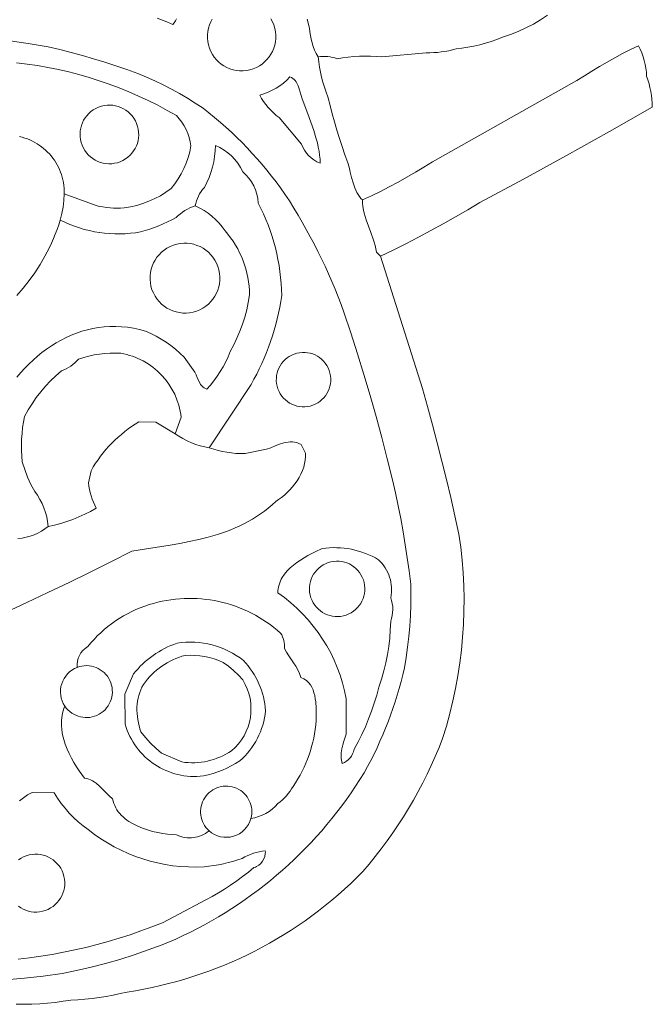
# Model space of a CAD drawing. Header units: inches. Extents: x 37.5 to 70.3, y 17.4 to 61.6.
# Tile 4 of 12: x 60.1 to 70.3, y 17.4 to 33.3. Entities that reach past the tile are written whole.
import ezdxf

# ---------------------------------------------------------------- set-up
doc = ezdxf.new("R2010")
doc.units = ezdxf.units.IN
doc.header["$MEASUREMENT"] = 0
doc.layers.add('10_CLOSED_AREAS', color=7, linetype='CONTINUOUS', lineweight=18)
doc.layers.add('20_EXACT_CIRCLES', color=7, linetype='CONTINUOUS', lineweight=18)

msp = doc.modelspace()

# ---------------------------------------------------------------- linework, layer by layer
at = {"layer": '10_CLOSED_AREAS'}
for points in [[(64.712, 33.301), (64.754, 33.16), (64.758, 33.099), (64.766, 33.038), (64.777, 32.978), (64.792, 32.919), (64.811, 32.861), (64.834, 32.805), (64.86, 32.75), (64.89, 32.696), (64.929, 32.7), (64.968, 32.702), (65.007, 32.701), (65.045, 32.699), (65.084, 32.694), (65.122, 32.687), (65.159, 32.678), (65.197, 32.666), (65.286, 32.68), (65.376, 32.691), (65.466, 32.699), (65.556, 32.704), (65.646, 32.707), (65.737, 32.706), (65.827, 32.703), (65.917, 32.696), (66.633, 32.76), (66.694, 32.76), (66.755, 32.763), (66.816, 32.768), (66.876, 32.775), (66.936, 32.784), (66.996, 32.795), (67.056, 32.809), (67.115, 32.824), (67.211, 32.835), (67.306, 32.85), (67.401, 32.868), (67.496, 32.89), (67.589, 32.915), (67.681, 32.944), (67.772, 32.977), (67.862, 33.012), (67.991, 33.055), (68.118, 33.105), (68.242, 33.161), (68.362, 33.224), (68.479, 33.293), (68.591, 33.368)], [(60.023, 17.421), (60.149, 17.42), (60.275, 17.423), (60.4, 17.429), (60.526, 17.438), (60.651, 17.451), (60.776, 17.468), (60.9, 17.488), (61.015, 17.494), (61.13, 17.503), (61.244, 17.515), (61.358, 17.53), (61.472, 17.548), (61.585, 17.568), (61.698, 17.592), (61.81, 17.618), (61.945, 17.639), (62.08, 17.664), (62.213, 17.691), (62.346, 17.721), (62.479, 17.753), (62.61, 17.788), (62.74, 17.826), (62.87, 17.866), (62.999, 17.909), (63.126, 17.954), (63.253, 18.002), (63.378, 18.053), (63.503, 18.106), (63.626, 18.161), (63.749, 18.219), (63.87, 18.279), (63.989, 18.342), (64.108, 18.407), (64.225, 18.475), (64.341, 18.545), (64.455, 18.617), (64.568, 18.692), (64.68, 18.768), (64.79, 18.848), (64.898, 18.929), (65.005, 19.013), (65.11, 19.099), (65.214, 19.187), (65.316, 19.277), (65.416, 19.37), (65.515, 19.465), (65.612, 19.561), (65.714, 19.681), (65.813, 19.804), (65.909, 19.928), (66.003, 20.054), (66.094, 20.182), (66.181, 20.312), (66.267, 20.444), (66.349, 20.577), (66.428, 20.713), (66.504, 20.85), (66.578, 20.989), (66.648, 21.129), (66.715, 21.271), (66.78, 21.415), (66.841, 21.559), (66.899, 21.706), (66.96, 21.906), (67.015, 22.107), (67.064, 22.31), (67.108, 22.513), (67.145, 22.718), (67.176, 22.923), (67.202, 23.13), (67.221, 23.337), (67.235, 23.544), (67.242, 23.752), (67.244, 23.96), (67.239, 24.168), (67.229, 24.375), (67.212, 24.583), (67.19, 24.791), (67.161, 24.998), (67.097, 25.294), (67.029, 25.589), (66.96, 25.883), (66.887, 26.178), (66.813, 26.471), (66.735, 26.764), (66.655, 27.056), (66.573, 27.347), (65.898, 29.48), (65.833, 29.545), (65.823, 29.599), (65.81, 29.652), (65.795, 29.705), (65.779, 29.757), (65.742, 29.861), (65.703, 29.965), (65.667, 30.068), (65.65, 30.121), (65.635, 30.173), (65.623, 30.226), (65.614, 30.28), (65.608, 30.334), (65.605, 30.389), (65.579, 30.414), (65.556, 30.443), (65.534, 30.474), (65.515, 30.509), (65.497, 30.546), (65.481, 30.585), (65.454, 30.666), (65.43, 30.751), (65.41, 30.835), (65.39, 30.915), (65.37, 30.988), (65.323, 31.118), (65.278, 31.249), (65.235, 31.381), (65.194, 31.513), (65.155, 31.646), (65.118, 31.779), (65.083, 31.913), (65.049, 32.048), (65.019, 32.126), (64.992, 32.205), (64.967, 32.285), (64.946, 32.366), (64.927, 32.448), (64.912, 32.53), (64.9, 32.613), (64.89, 32.696), (64.86, 32.75), (64.834, 32.805), (64.811, 32.861), (64.792, 32.919), (64.777, 32.978), (64.766, 33.038), (64.758, 33.099), (64.754, 33.16), (64.712, 33.301)], [(62.607, 33.306), (62.59, 33.274), (62.57, 33.244), (62.549, 33.216), (62.422, 33.268), (62.295, 33.317)], [(62.295, 33.317), (62.422, 33.268), (62.549, 33.216), (62.57, 33.244), (62.59, 33.274), (62.607, 33.306)], [(59.886, 32.96), (60.213, 32.91), (60.539, 32.855), (60.723, 32.812), (60.906, 32.767), (61.088, 32.718), (61.269, 32.666), (61.449, 32.611), (61.628, 32.553), (61.806, 32.492), (61.984, 32.428), (62.121, 32.369), (62.257, 32.308), (62.391, 32.243), (62.524, 32.174), (62.654, 32.103), (62.783, 32.028), (62.91, 31.949), (63.035, 31.868), (63.13, 31.793), (63.222, 31.717), (63.314, 31.639), (63.404, 31.56), (63.492, 31.479), (63.579, 31.396), (63.664, 31.312), (63.747, 31.226), (63.829, 31.138), (63.909, 31.049), (63.988, 30.958), (64.065, 30.866), (64.14, 30.773), (64.213, 30.678), (64.285, 30.581), (64.354, 30.484), (64.427, 30.372), (64.498, 30.258), (64.567, 30.144), (64.635, 30.029), (64.7, 29.913), (64.764, 29.796), (64.827, 29.678), (64.887, 29.559), (64.946, 29.439), (65.003, 29.318), (65.058, 29.197), (65.112, 29.074), (65.163, 28.951), (65.213, 28.827), (65.261, 28.703), (65.307, 28.577), (65.419, 28.244), (65.526, 27.909), (65.63, 27.573), (65.73, 27.236), (65.826, 26.897), (65.917, 26.558), (66.005, 26.217), (66.089, 25.876), (66.137, 25.668), (66.182, 25.459), (66.223, 25.25), (66.262, 25.04), (66.297, 24.83), (66.329, 24.619), (66.358, 24.407), (66.384, 24.196), (66.386, 24.026), (66.384, 23.856), (66.378, 23.687), (66.367, 23.517), (66.352, 23.348), (66.333, 23.18), (66.31, 23.012), (66.282, 22.844), (66.256, 22.734), (66.228, 22.623), (66.198, 22.514), (66.166, 22.405), (66.132, 22.296), (66.096, 22.189), (66.059, 22.081), (66.019, 21.975), (65.977, 21.87), (65.934, 21.765), (65.888, 21.661), (65.841, 21.557), (65.792, 21.455), (65.741, 21.353), (65.688, 21.253), (65.633, 21.153), (65.565, 21.043), (65.495, 20.935), (65.422, 20.828), (65.348, 20.723), (65.272, 20.619), (65.194, 20.517), (65.114, 20.416), (65.032, 20.317), (64.949, 20.219), (64.864, 20.123), (64.777, 20.029), (64.688, 19.936), (64.598, 19.846), (64.506, 19.756), (64.412, 19.669), (64.317, 19.583), (64.22, 19.5), (64.122, 19.418), (64.022, 19.337), (63.921, 19.259), (63.818, 19.183), (63.713, 19.108), (63.608, 19.035), (63.5, 18.965), (63.392, 18.896), (63.282, 18.829), (63.171, 18.765), (63.058, 18.702), (62.945, 18.641), (62.83, 18.583), (62.713, 18.527), (62.596, 18.472), (62.374, 18.381), (62.149, 18.296), (61.922, 18.217), (61.694, 18.144), (61.463, 18.077), (61.231, 18.017), (60.996, 17.963), (60.761, 17.916), (60.458, 17.876), (60.154, 17.842), (59.849, 17.816)], [(59.849, 17.816), (60.154, 17.842), (60.458, 17.876), (60.761, 17.916), (60.996, 17.963), (61.231, 18.017), (61.463, 18.077), (61.694, 18.144), (61.922, 18.217), (62.149, 18.296), (62.374, 18.381), (62.596, 18.472), (62.713, 18.527), (62.83, 18.583), (62.945, 18.641), (63.058, 18.702), (63.171, 18.765), (63.282, 18.829), (63.392, 18.896), (63.5, 18.965), (63.608, 19.035), (63.713, 19.108), (63.818, 19.183), (63.921, 19.259), (64.022, 19.337), (64.122, 19.418), (64.22, 19.5), (64.317, 19.583), (64.412, 19.669), (64.506, 19.756), (64.598, 19.846), (64.688, 19.936), (64.777, 20.029), (64.864, 20.123), (64.949, 20.219), (65.032, 20.317), (65.114, 20.416), (65.194, 20.517), (65.272, 20.619), (65.348, 20.723), (65.422, 20.828), (65.495, 20.935), (65.565, 21.043), (65.633, 21.153), (65.688, 21.253), (65.741, 21.353), (65.792, 21.455), (65.841, 21.557), (65.888, 21.661), (65.934, 21.765), (65.977, 21.87), (66.019, 21.975), (66.059, 22.081), (66.096, 22.189), (66.132, 22.296), (66.166, 22.405), (66.198, 22.514), (66.228, 22.623), (66.256, 22.734), (66.282, 22.844), (66.31, 23.012), (66.333, 23.18), (66.352, 23.348), (66.367, 23.517), (66.378, 23.687), (66.384, 23.856), (66.386, 24.026), (66.384, 24.196), (66.358, 24.407), (66.329, 24.619), (66.297, 24.83), (66.262, 25.04), (66.223, 25.25), (66.182, 25.459), (66.137, 25.668), (66.089, 25.876), (66.005, 26.217), (65.917, 26.558), (65.826, 26.897), (65.73, 27.236), (65.63, 27.573), (65.526, 27.909), (65.419, 28.244), (65.307, 28.577), (65.261, 28.703), (65.213, 28.827), (65.163, 28.951), (65.112, 29.074), (65.058, 29.197), (65.003, 29.318), (64.946, 29.439), (64.887, 29.559), (64.827, 29.678), (64.764, 29.796), (64.7, 29.913), (64.635, 30.029), (64.567, 30.144), (64.498, 30.258), (64.427, 30.372), (64.354, 30.484), (64.285, 30.581), (64.213, 30.678), (64.14, 30.773), (64.065, 30.866), (63.988, 30.958), (63.909, 31.049), (63.829, 31.138), (63.747, 31.226), (63.664, 31.312), (63.579, 31.396), (63.492, 31.479), (63.404, 31.56), (63.314, 31.639), (63.222, 31.717), (63.13, 31.793), (63.035, 31.868), (62.91, 31.949), (62.783, 32.028), (62.654, 32.103), (62.524, 32.174), (62.391, 32.243), (62.257, 32.308), (62.121, 32.369), (61.984, 32.428), (61.806, 32.492), (61.628, 32.553), (61.449, 32.611), (61.269, 32.666), (61.088, 32.718), (60.906, 32.767), (60.723, 32.812), (60.539, 32.855), (60.213, 32.91), (59.886, 32.96)], [(60.026, 32.601), (60.196, 32.58), (60.365, 32.555), (60.534, 32.525), (60.701, 32.491), (60.868, 32.452), (61.033, 32.41), (61.197, 32.362), (61.36, 32.311), (61.521, 32.255), (61.681, 32.195), (61.839, 32.131), (61.996, 32.063), (62.151, 31.99), (62.304, 31.914), (62.455, 31.833), (62.604, 31.749), (62.65, 31.696), (62.691, 31.641), (62.728, 31.583), (62.76, 31.522), (62.788, 31.459), (62.81, 31.394), (62.828, 31.327), (62.84, 31.258), (62.82, 31.164), (62.794, 31.072), (62.763, 30.981), (62.725, 30.893), (62.682, 30.808), (62.633, 30.726), (62.579, 30.646), (62.519, 30.571), (62.435, 30.511), (62.346, 30.457), (62.255, 30.409), (62.161, 30.367), (62.064, 30.331), (61.965, 30.301), (61.865, 30.278), (61.762, 30.262), (61.705, 30.258), (61.648, 30.257), (61.591, 30.258), (61.534, 30.261), (61.478, 30.267), (61.421, 30.275), (61.365, 30.285), (61.309, 30.298), (60.797, 30.487), (60.791, 30.38), (60.779, 30.273), (60.759, 30.168), (60.732, 30.064), (60.807, 30.028), (60.884, 29.994), (60.962, 29.964), (61.041, 29.937), (61.12, 29.914), (61.201, 29.893), (61.282, 29.876), (61.364, 29.862), (61.446, 29.852), (61.529, 29.845), (61.612, 29.841), (61.695, 29.84), (61.779, 29.843), (61.862, 29.85), (61.945, 29.859), (62.028, 29.873), (62.102, 29.895), (62.176, 29.919), (62.249, 29.945), (62.321, 29.973), (62.392, 30.003), (62.463, 30.035), (62.532, 30.069), (62.601, 30.105), (62.634, 30.137), (62.669, 30.166), (62.705, 30.193), (62.743, 30.218), (62.782, 30.24), (62.823, 30.26), (62.865, 30.277), (62.908, 30.292), (62.917, 30.333), (62.928, 30.373), (62.943, 30.413), (62.96, 30.451), (62.98, 30.487), (63.003, 30.522), (63.028, 30.556), (63.056, 30.587), (63.096, 30.667), (63.131, 30.748), (63.162, 30.831), (63.187, 30.916), (63.207, 31.002), (63.222, 31.09), (63.232, 31.178), (63.236, 31.267), (63.307, 31.233), (63.374, 31.193), (63.437, 31.148), (63.495, 31.097), (63.548, 31.04), (63.596, 30.979), (63.638, 30.914), (63.674, 30.844), (63.727, 30.794), (63.775, 30.74), (63.816, 30.681), (63.852, 30.618), (63.88, 30.552), (63.902, 30.483), (63.917, 30.412), (63.925, 30.339), (63.968, 30.252), (64.01, 30.164), (64.048, 30.075), (64.084, 29.985), (64.117, 29.893), (64.148, 29.801), (64.176, 29.709), (64.201, 29.615), (64.224, 29.521), (64.243, 29.426), (64.261, 29.33), (64.275, 29.234), (64.286, 29.138), (64.295, 29.041), (64.301, 28.944), (64.304, 28.846), (64.289, 28.752), (64.272, 28.658), (64.253, 28.565), (64.231, 28.472), (64.207, 28.379), (64.182, 28.288), (64.154, 28.197), (64.124, 28.106), (64.092, 28.017), (64.057, 27.928), (64.021, 27.84), (63.983, 27.753), (63.942, 27.667), (63.9, 27.581), (63.856, 27.497), (63.809, 27.413), (63.136, 26.393), (63.206, 26.37), (63.276, 26.351), (63.348, 26.334), (63.42, 26.321), (63.492, 26.311), (63.565, 26.303), (63.639, 26.299), (63.712, 26.298), (64.058, 26.368), (64.128, 26.394), (64.197, 26.422), (64.266, 26.449), (64.335, 26.471), (64.37, 26.479), (64.405, 26.484), (64.44, 26.487), (64.475, 26.487), (64.51, 26.483), (64.546, 26.475), (64.582, 26.462), (64.618, 26.445), (64.688, 26.307), (64.689, 26.251), (64.684, 26.195), (64.673, 26.138), (64.658, 26.081), (64.637, 26.025), (64.612, 25.969), (64.583, 25.915), (64.551, 25.861), (64.515, 25.81), (64.476, 25.761), (64.435, 25.714), (64.392, 25.67), (64.347, 25.629), (64.301, 25.592), (64.254, 25.558), (64.207, 25.529), (64.148, 25.473), (64.087, 25.421), (64.025, 25.372), (63.961, 25.325), (63.897, 25.282), (63.831, 25.241), (63.763, 25.202), (63.695, 25.166), (63.626, 25.132), (63.555, 25.1), (63.484, 25.071), (63.412, 25.043), (63.266, 24.993), (63.116, 24.95), (62.965, 24.912), (62.812, 24.879), (62.658, 24.85), (62.503, 24.824), (62.193, 24.775), (61.887, 24.728), (61.55, 24.556), (61.212, 24.387), (60.873, 24.221), (60.532, 24.057), (60.19, 23.896), (59.847, 23.737)], [(60.073, 31.41), (60.117, 31.399), (60.16, 31.386), (60.201, 31.372), (60.242, 31.355), (60.282, 31.337), (60.32, 31.317), (60.358, 31.295), (60.394, 31.271), (60.429, 31.246), (60.463, 31.219), (60.496, 31.191), (60.527, 31.161), (60.557, 31.13), (60.585, 31.098), (60.611, 31.064), (60.637, 31.029), (60.66, 30.993), (60.682, 30.955), (60.702, 30.917), (60.72, 30.878), (60.737, 30.837), (60.751, 30.796), (60.764, 30.754), (60.775, 30.711), (60.783, 30.667), (60.79, 30.623), (60.794, 30.578), (60.797, 30.533), (60.797, 30.487), (61.309, 30.298), (61.365, 30.285), (61.421, 30.275), (61.478, 30.267), (61.534, 30.261), (61.591, 30.258), (61.648, 30.257), (61.705, 30.258), (61.762, 30.262), (61.865, 30.278), (61.965, 30.301), (62.064, 30.331), (62.161, 30.367), (62.255, 30.409), (62.346, 30.457), (62.435, 30.511), (62.519, 30.571), (62.579, 30.646), (62.633, 30.726), (62.682, 30.808), (62.725, 30.893), (62.763, 30.981), (62.794, 31.072), (62.82, 31.164), (62.84, 31.258), (62.828, 31.327), (62.81, 31.394), (62.788, 31.459), (62.76, 31.522), (62.728, 31.583), (62.691, 31.641), (62.65, 31.696), (62.604, 31.749), (62.455, 31.833), (62.304, 31.914), (62.151, 31.99), (61.996, 32.063), (61.839, 32.131), (61.681, 32.195), (61.521, 32.255), (61.36, 32.311), (61.197, 32.362), (61.033, 32.41), (60.868, 32.452), (60.701, 32.491), (60.534, 32.525), (60.365, 32.555), (60.196, 32.58), (60.026, 32.601)], [(60.032, 28.846), (60.134, 28.964), (60.231, 29.087), (60.321, 29.214), (60.406, 29.345), (60.484, 29.48), (60.521, 29.55), (60.557, 29.62), (60.59, 29.692), (60.622, 29.764), (60.652, 29.838), (60.68, 29.912), (60.707, 29.988), (60.732, 30.064), (60.759, 30.168), (60.779, 30.273), (60.791, 30.38), (60.797, 30.487), (60.797, 30.533), (60.794, 30.578), (60.79, 30.623), (60.783, 30.667), (60.775, 30.711), (60.764, 30.754), (60.751, 30.796), (60.737, 30.837), (60.72, 30.878), (60.702, 30.917), (60.682, 30.955), (60.66, 30.993), (60.637, 31.029), (60.611, 31.064), (60.585, 31.098), (60.557, 31.13), (60.527, 31.161), (60.496, 31.191), (60.463, 31.219), (60.429, 31.246), (60.394, 31.271), (60.358, 31.295), (60.32, 31.317), (60.282, 31.337), (60.242, 31.355), (60.201, 31.372), (60.16, 31.386), (60.117, 31.399), (60.073, 31.41)], [(60.049, 24.931), (60.116, 24.937), (60.182, 24.949), (60.246, 24.965), (60.309, 24.988), (60.37, 25.015), (60.428, 25.047), (60.484, 25.084), (60.537, 25.126), (60.528, 25.202), (60.514, 25.277), (60.494, 25.351), (60.469, 25.423), (60.439, 25.493), (60.404, 25.561), (60.364, 25.626), (60.319, 25.688), (60.259, 25.803), (60.206, 25.921), (60.159, 26.041), (60.118, 26.164), (60.11, 26.256), (60.106, 26.348), (60.106, 26.441), (60.109, 26.533), (60.115, 26.625), (60.125, 26.717), (60.139, 26.808), (60.156, 26.899), (60.214, 27.003), (60.277, 27.103), (60.345, 27.201), (60.417, 27.294), (60.494, 27.384), (60.576, 27.471), (60.661, 27.553), (60.751, 27.631), (60.79, 27.648), (60.828, 27.667), (60.865, 27.688), (60.9, 27.711), (60.934, 27.736), (60.967, 27.763), (60.998, 27.792), (61.028, 27.823), (61.11, 27.849), (61.193, 27.871), (61.278, 27.889), (61.363, 27.903), (61.448, 27.912), (61.534, 27.918), (61.621, 27.919), (61.707, 27.916), (61.755, 27.907), (61.803, 27.896), (61.849, 27.883), (61.895, 27.869), (61.94, 27.852), (61.984, 27.834), (62.07, 27.792), (62.151, 27.744), (62.227, 27.69), (62.299, 27.63), (62.366, 27.565), (62.428, 27.494), (62.483, 27.419), (62.533, 27.339), (62.577, 27.256), (62.613, 27.168), (62.629, 27.123), (62.643, 27.077), (62.655, 27.031), (62.665, 26.983), (62.674, 26.935), (62.68, 26.887), (62.584, 26.62), (62.646, 26.578), (62.711, 26.54), (62.778, 26.505), (62.846, 26.474), (62.917, 26.448), (62.989, 26.425), (63.062, 26.407), (63.136, 26.393), (63.809, 27.413), (63.856, 27.497), (63.9, 27.581), (63.942, 27.667), (63.983, 27.753), (64.021, 27.84), (64.057, 27.928), (64.092, 28.017), (64.124, 28.106), (64.154, 28.197), (64.182, 28.288), (64.207, 28.379), (64.231, 28.472), (64.253, 28.565), (64.272, 28.658), (64.289, 28.752), (64.304, 28.846), (64.301, 28.944), (64.295, 29.041), (64.286, 29.138), (64.275, 29.234), (64.261, 29.33), (64.243, 29.426), (64.224, 29.521), (64.201, 29.615), (64.176, 29.709), (64.148, 29.801), (64.117, 29.893), (64.084, 29.985), (64.048, 30.075), (64.01, 30.164), (63.968, 30.252), (63.925, 30.339), (63.917, 30.412), (63.902, 30.483), (63.88, 30.552), (63.852, 30.618), (63.816, 30.681), (63.775, 30.74), (63.727, 30.794), (63.674, 30.844), (63.638, 30.914), (63.596, 30.979), (63.548, 31.04), (63.495, 31.097), (63.437, 31.148), (63.374, 31.193), (63.307, 31.233), (63.236, 31.267), (63.232, 31.178), (63.222, 31.09), (63.207, 31.002), (63.187, 30.916), (63.162, 30.831), (63.131, 30.748), (63.096, 30.667), (63.056, 30.587), (63.028, 30.556), (63.003, 30.522), (62.98, 30.487), (62.96, 30.451), (62.943, 30.413), (62.928, 30.373), (62.917, 30.333), (62.908, 30.292), (62.981, 30.258), (63.05, 30.219), (63.116, 30.175), (63.179, 30.126), (63.238, 30.073), (63.293, 30.016), (63.344, 29.955), (63.391, 29.89), (63.437, 29.836), (63.48, 29.779), (63.52, 29.721), (63.558, 29.661), (63.593, 29.6), (63.625, 29.538), (63.655, 29.474), (63.681, 29.408), (63.705, 29.342), (63.725, 29.275), (63.743, 29.207), (63.757, 29.138), (63.769, 29.068), (63.777, 28.998), (63.783, 28.927), (63.785, 28.856), (63.764, 28.736), (63.739, 28.618), (63.707, 28.501), (63.671, 28.386), (63.629, 28.273), (63.582, 28.161), (63.531, 28.052), (63.474, 27.945), (63.439, 27.861), (63.401, 27.78), (63.359, 27.7), (63.313, 27.622), (63.264, 27.547), (63.211, 27.474), (63.155, 27.403), (63.095, 27.335), (63.074, 27.346), (63.055, 27.358), (63.037, 27.37), (63.022, 27.384), (62.996, 27.415), (62.975, 27.449), (62.956, 27.486), (62.939, 27.525), (62.922, 27.566), (62.901, 27.609), (62.729, 27.853), (62.662, 27.919), (62.591, 27.982), (62.517, 28.041), (62.44, 28.095), (62.361, 28.146), (62.278, 28.192), (62.194, 28.234), (62.107, 28.271), (62.009, 28.298), (61.912, 28.319), (61.816, 28.335), (61.72, 28.345), (61.626, 28.349), (61.532, 28.349), (61.44, 28.343), (61.348, 28.332), (61.258, 28.316), (61.169, 28.296), (61.081, 28.271), (60.995, 28.242), (60.91, 28.208), (60.827, 28.171), (60.746, 28.129), (60.666, 28.084), (60.588, 28.035), (60.511, 27.983), (60.437, 27.927), (60.364, 27.868), (60.294, 27.807), (60.225, 27.742), (60.159, 27.675), (60.095, 27.605), (60.034, 27.533)], [(60.034, 27.533), (60.095, 27.605), (60.159, 27.675), (60.225, 27.742), (60.294, 27.807), (60.364, 27.868), (60.437, 27.927), (60.511, 27.983), (60.588, 28.035), (60.666, 28.084), (60.746, 28.129), (60.827, 28.171), (60.91, 28.208), (60.995, 28.242), (61.081, 28.271), (61.169, 28.296), (61.258, 28.316), (61.348, 28.332), (61.44, 28.343), (61.532, 28.349), (61.626, 28.349), (61.72, 28.345), (61.816, 28.335), (61.912, 28.319), (62.009, 28.298), (62.107, 28.271), (62.194, 28.234), (62.278, 28.192), (62.361, 28.146), (62.44, 28.095), (62.517, 28.041), (62.591, 27.982), (62.662, 27.919), (62.729, 27.853), (62.901, 27.609), (62.922, 27.566), (62.939, 27.525), (62.956, 27.486), (62.975, 27.449), (62.996, 27.415), (63.022, 27.384), (63.037, 27.37), (63.055, 27.358), (63.074, 27.346), (63.095, 27.335), (63.155, 27.403), (63.211, 27.474), (63.264, 27.547), (63.313, 27.622), (63.359, 27.7), (63.401, 27.78), (63.439, 27.861), (63.474, 27.945), (63.531, 28.052), (63.582, 28.161), (63.629, 28.273), (63.671, 28.386), (63.707, 28.501), (63.739, 28.618), (63.764, 28.736), (63.785, 28.856), (63.783, 28.927), (63.777, 28.998), (63.769, 29.068), (63.757, 29.138), (63.743, 29.207), (63.725, 29.275), (63.705, 29.342), (63.681, 29.408), (63.655, 29.474), (63.625, 29.538), (63.593, 29.6), (63.558, 29.661), (63.52, 29.721), (63.48, 29.779), (63.437, 29.836), (63.391, 29.89), (63.344, 29.955), (63.293, 30.016), (63.238, 30.073), (63.179, 30.126), (63.116, 30.175), (63.05, 30.219), (62.981, 30.258), (62.908, 30.292), (62.865, 30.277), (62.823, 30.26), (62.782, 30.24), (62.743, 30.218), (62.705, 30.193), (62.669, 30.166), (62.634, 30.137), (62.601, 30.105), (62.532, 30.069), (62.463, 30.035), (62.392, 30.003), (62.321, 29.973), (62.249, 29.945), (62.176, 29.919), (62.102, 29.895), (62.028, 29.873), (61.945, 29.859), (61.862, 29.85), (61.779, 29.843), (61.695, 29.84), (61.612, 29.841), (61.529, 29.845), (61.446, 29.852), (61.364, 29.862), (61.282, 29.876), (61.201, 29.893), (61.12, 29.914), (61.041, 29.937), (60.962, 29.964), (60.884, 29.994), (60.807, 30.028), (60.732, 30.064), (60.707, 29.988), (60.68, 29.912), (60.652, 29.838), (60.622, 29.764), (60.59, 29.692), (60.557, 29.62), (60.521, 29.55), (60.484, 29.48), (60.406, 29.345), (60.321, 29.214), (60.231, 29.087), (60.134, 28.964), (60.032, 28.846)], [(59.847, 23.737), (60.19, 23.896), (60.532, 24.057), (60.873, 24.221), (61.212, 24.387), (61.55, 24.556), (61.887, 24.728), (62.193, 24.775), (62.503, 24.824), (62.658, 24.85), (62.812, 24.879), (62.965, 24.912), (63.116, 24.95), (63.266, 24.993), (63.412, 25.043), (63.484, 25.071), (63.555, 25.1), (63.626, 25.132), (63.695, 25.166), (63.763, 25.202), (63.831, 25.241), (63.897, 25.282), (63.961, 25.325), (64.025, 25.372), (64.087, 25.421), (64.148, 25.473), (64.207, 25.529), (64.254, 25.558), (64.301, 25.592), (64.347, 25.629), (64.392, 25.67), (64.435, 25.714), (64.476, 25.761), (64.515, 25.81), (64.551, 25.861), (64.583, 25.915), (64.612, 25.969), (64.637, 26.025), (64.658, 26.081), (64.673, 26.138), (64.684, 26.195), (64.689, 26.251), (64.688, 26.307), (64.618, 26.445), (64.582, 26.462), (64.546, 26.475), (64.51, 26.483), (64.475, 26.487), (64.44, 26.487), (64.405, 26.484), (64.37, 26.479), (64.335, 26.471), (64.266, 26.449), (64.197, 26.422), (64.128, 26.394), (64.058, 26.368), (63.712, 26.298), (63.639, 26.299), (63.565, 26.303), (63.492, 26.311), (63.42, 26.321), (63.348, 26.334), (63.276, 26.351), (63.206, 26.37), (63.136, 26.393), (63.062, 26.407), (62.989, 26.425), (62.917, 26.448), (62.846, 26.474), (62.778, 26.505), (62.711, 26.54), (62.646, 26.578), (62.584, 26.62), (62.275, 26.807), (62.001, 26.812), (61.941, 26.775), (61.883, 26.736), (61.826, 26.696), (61.771, 26.653), (61.717, 26.609), (61.664, 26.564), (61.613, 26.516), (61.563, 26.467), (61.516, 26.417), (61.469, 26.365), (61.425, 26.311), (61.382, 26.256), (61.341, 26.2), (61.301, 26.142), (61.264, 26.083), (61.228, 26.022), (61.189, 25.828), (61.195, 25.775), (61.205, 25.722), (61.216, 25.669), (61.231, 25.617), (61.247, 25.566), (61.266, 25.516), (61.288, 25.467), (61.312, 25.418), (61.221, 25.367), (61.128, 25.32), (61.033, 25.277), (60.937, 25.238), (60.839, 25.204), (60.739, 25.173), (60.639, 25.147), (60.537, 25.126), (60.484, 25.084), (60.428, 25.047), (60.37, 25.015), (60.309, 24.988), (60.246, 24.965), (60.182, 24.949), (60.116, 24.937), (60.049, 24.931)], [(60.074, 20.702), (60.139, 20.751), (60.206, 20.796), (60.277, 20.837), (60.634, 20.83), (60.688, 20.744), (60.746, 20.66), (60.809, 20.58), (60.876, 20.503), (60.947, 20.43), (61.022, 20.361), (61.101, 20.296), (61.183, 20.236), (61.284, 20.159), (61.387, 20.088), (61.494, 20.021), (61.603, 19.959), (61.714, 19.903), (61.828, 19.851), (61.944, 19.805), (62.062, 19.764), (62.181, 19.729), (62.302, 19.699), (62.425, 19.674), (62.548, 19.655), (62.673, 19.642), (62.798, 19.634), (62.924, 19.632), (63.05, 19.636), (63.129, 19.645), (63.207, 19.657), (63.285, 19.671), (63.363, 19.687), (63.44, 19.705), (63.517, 19.725), (63.593, 19.748), (63.668, 19.772), (63.711, 19.796), (63.755, 19.818), (63.801, 19.837), (63.847, 19.854), (63.894, 19.868), (63.942, 19.88), (63.99, 19.888), (64.039, 19.895), (64.04, 19.872), (64.039, 19.849), (64.032, 19.805), (64.017, 19.764), (63.996, 19.726), (63.969, 19.692), (63.936, 19.663), (63.898, 19.64), (63.878, 19.63), (63.856, 19.623), (63.765, 19.549), (63.672, 19.478), (63.577, 19.409), (63.48, 19.342), (63.382, 19.278), (63.282, 19.217), (63.181, 19.158), (63.078, 19.102), (62.378, 18.735), (62.206, 18.667), (62.032, 18.602), (61.857, 18.542), (61.68, 18.485), (61.503, 18.432), (61.325, 18.383), (61.145, 18.338), (60.965, 18.296), (60.784, 18.259), (60.602, 18.225), (60.419, 18.196), (60.236, 18.17), (60.052, 18.149)]]:
    msp.add_lwpolyline(points, dxfattribs=at)
for points in [[(65.605, 30.389), (65.608, 30.334), (65.614, 30.28), (65.623, 30.226), (65.635, 30.173), (65.65, 30.121), (65.667, 30.068), (65.703, 29.965), (65.742, 29.861), (65.779, 29.757), (65.795, 29.705), (65.81, 29.652), (65.823, 29.599), (65.833, 29.545), (65.898, 29.48), (66.102, 29.58), (66.306, 29.683), (66.508, 29.788), (66.709, 29.896), (66.909, 30.005), (67.107, 30.117), (67.305, 30.231), (67.501, 30.347), (68.201, 30.722), (68.898, 31.103), (69.591, 31.49), (70.28, 31.884), (70.278, 31.948), (70.273, 32.011), (70.265, 32.074), (70.255, 32.137), (70.242, 32.2), (70.227, 32.261), (70.209, 32.323), (70.189, 32.383), (70.184, 32.447), (70.176, 32.511), (70.165, 32.574), (70.15, 32.637), (70.132, 32.698), (70.11, 32.758), (70.085, 32.817), (70.057, 32.875), (69.929, 32.812), (69.802, 32.747), (69.676, 32.68), (69.551, 32.611), (69.427, 32.539), (69.305, 32.466), (69.184, 32.391), (69.064, 32.314), (66.734, 31.003), (66.598, 30.917), (66.461, 30.834), (66.322, 30.753), (66.181, 30.675), (66.039, 30.6), (65.896, 30.527), (65.751, 30.457)], [(63.948, 32.077), (64.017, 32.098), (64.084, 32.125), (64.149, 32.156), (64.212, 32.191), (64.272, 32.23), (64.33, 32.273), (64.384, 32.32), (64.436, 32.371), (64.46, 32.36), (64.482, 32.347), (64.502, 32.331), (64.519, 32.313), (64.534, 32.294), (64.547, 32.273), (64.569, 32.227), (64.587, 32.177), (64.602, 32.125), (64.616, 32.072), (64.632, 32.021), (64.725, 31.774), (64.773, 31.643), (64.819, 31.509), (64.86, 31.374), (64.878, 31.307), (64.893, 31.24), (64.906, 31.174), (64.915, 31.109), (64.921, 31.045), (64.923, 30.982), (64.872, 31.005), (64.823, 31.033), (64.779, 31.065), (64.738, 31.103), (64.702, 31.144), (64.669, 31.189), (64.642, 31.237), (64.62, 31.289), (64.264, 31.715), (64.216, 31.752), (64.17, 31.791), (64.127, 31.834), (64.086, 31.878), (64.047, 31.925), (64.011, 31.973), (63.978, 32.024)], [(60.319, 25.688), (60.364, 25.626), (60.404, 25.561), (60.439, 25.493), (60.469, 25.423), (60.494, 25.351), (60.514, 25.277), (60.528, 25.202), (60.537, 25.126), (60.639, 25.147), (60.739, 25.173), (60.839, 25.204), (60.937, 25.238), (61.033, 25.277), (61.128, 25.32), (61.221, 25.367), (61.312, 25.418), (61.288, 25.467), (61.266, 25.516), (61.247, 25.566), (61.231, 25.617), (61.216, 25.669), (61.205, 25.722), (61.195, 25.775), (61.189, 25.828), (61.228, 26.022), (61.264, 26.083), (61.301, 26.142), (61.341, 26.2), (61.382, 26.256), (61.425, 26.311), (61.469, 26.365), (61.516, 26.417), (61.563, 26.467), (61.613, 26.516), (61.664, 26.564), (61.717, 26.609), (61.771, 26.653), (61.826, 26.696), (61.883, 26.736), (61.941, 26.775), (62.001, 26.812), (62.275, 26.807), (62.584, 26.62), (62.68, 26.887), (62.674, 26.935), (62.665, 26.983), (62.655, 27.031), (62.643, 27.077), (62.629, 27.123), (62.613, 27.168), (62.577, 27.256), (62.533, 27.339), (62.483, 27.419), (62.428, 27.494), (62.366, 27.565), (62.299, 27.63), (62.227, 27.69), (62.151, 27.744), (62.07, 27.792), (61.984, 27.834), (61.94, 27.852), (61.895, 27.869), (61.849, 27.883), (61.803, 27.896), (61.755, 27.907), (61.707, 27.916), (61.621, 27.919), (61.534, 27.918), (61.448, 27.912), (61.363, 27.903), (61.278, 27.889), (61.193, 27.871), (61.11, 27.849), (61.028, 27.823), (60.998, 27.792), (60.967, 27.763), (60.934, 27.736), (60.9, 27.711), (60.865, 27.688), (60.828, 27.667), (60.79, 27.648), (60.751, 27.631), (60.661, 27.553), (60.576, 27.471), (60.494, 27.384), (60.417, 27.294), (60.345, 27.201), (60.277, 27.103), (60.214, 27.003), (60.156, 26.899), (60.139, 26.808), (60.125, 26.717), (60.115, 26.625), (60.109, 26.533), (60.106, 26.441), (60.106, 26.348), (60.11, 26.256), (60.118, 26.164), (60.159, 26.041), (60.206, 25.921), (60.259, 25.803)], [(64.242, 24.054), (64.243, 24.088), (64.247, 24.121), (64.252, 24.153), (64.26, 24.185), (64.271, 24.216), (64.283, 24.246), (64.297, 24.275), (64.313, 24.303), (64.35, 24.357), (64.393, 24.408), (64.441, 24.456), (64.493, 24.501), (64.549, 24.544), (64.607, 24.583), (64.666, 24.62), (64.726, 24.654), (64.845, 24.716), (64.955, 24.768), (65.015, 24.776), (65.074, 24.78), (65.133, 24.783), (65.192, 24.782), (65.251, 24.779), (65.31, 24.774), (65.369, 24.766), (65.427, 24.756), (65.484, 24.743), (65.541, 24.728), (65.597, 24.71), (65.653, 24.69), (65.708, 24.668), (65.762, 24.643), (65.815, 24.616), (65.867, 24.587), (65.897, 24.556), (65.925, 24.525), (65.951, 24.491), (65.974, 24.457), (65.995, 24.421), (66.014, 24.383), (66.03, 24.345), (66.044, 24.306), (66.056, 24.266), (66.064, 24.226), (66.071, 24.184), (66.074, 24.143), (66.075, 24.101), (66.073, 24.059), (66.069, 24.017), (66.061, 23.975), (66.076, 23.928), (66.086, 23.881), (66.093, 23.833), (66.095, 23.785), (66.092, 23.737), (66.086, 23.689), (66.075, 23.642), (66.061, 23.595), (66.055, 23.46), (66.045, 23.325), (66.029, 23.191), (66.008, 23.058), (65.982, 22.925), (65.95, 22.794), (65.913, 22.664), (65.872, 22.535), (65.836, 22.404), (65.796, 22.275), (65.753, 22.146), (65.704, 22.02), (65.652, 21.895), (65.596, 21.772), (65.535, 21.65), (65.471, 21.531), (65.461, 21.493), (65.447, 21.457), (65.428, 21.423), (65.405, 21.393), (65.379, 21.365), (65.349, 21.341), (65.316, 21.321), (65.28, 21.305), (65.271, 21.33), (65.265, 21.356), (65.261, 21.384), (65.26, 21.414), (65.263, 21.475), (65.273, 21.539), (65.287, 21.603), (65.305, 21.665), (65.342, 21.777), (65.344, 22.345), (65.317, 22.474), (65.284, 22.601), (65.245, 22.725), (65.2, 22.848), (65.149, 22.967), (65.093, 23.084), (65.03, 23.198), (64.963, 23.309), (64.89, 23.416), (64.812, 23.519), (64.729, 23.619), (64.641, 23.715), (64.548, 23.806), (64.451, 23.893), (64.349, 23.976)], [(63.131, 20.218), (63.103, 20.196), (63.074, 20.176), (63.044, 20.159), (63.012, 20.144), (62.98, 20.131), (62.947, 20.121), (62.914, 20.113), (62.88, 20.107), (62.846, 20.104), (62.812, 20.104), (62.777, 20.105), (62.743, 20.11), (62.709, 20.116), (62.675, 20.126), (62.642, 20.138), (62.609, 20.152), (62.538, 20.156), (62.463, 20.163), (62.384, 20.174), (62.304, 20.189), (62.222, 20.208), (62.14, 20.231), (62.06, 20.258), (61.982, 20.29), (61.908, 20.327), (61.838, 20.368), (61.805, 20.391), (61.774, 20.415), (61.744, 20.441), (61.716, 20.467), (61.69, 20.496), (61.667, 20.525), (61.645, 20.556), (61.626, 20.589), (61.61, 20.623), (61.596, 20.659), (61.584, 20.696), (61.576, 20.734), (61.523, 20.78), (61.471, 20.832), (61.418, 20.885), (61.365, 20.938), (61.309, 20.985), (61.281, 21.006), (61.251, 21.025), (61.221, 21.04), (61.19, 21.052), (61.158, 21.06), (61.124, 21.064), (61.08, 21.124), (61.036, 21.186), (60.992, 21.251), (60.951, 21.319), (60.911, 21.39), (60.875, 21.462), (60.842, 21.536), (60.813, 21.612), (60.789, 21.688), (60.77, 21.766), (60.757, 21.844), (60.751, 21.922), (60.752, 21.999), (60.755, 22.038), (60.761, 22.077), (60.768, 22.115), (60.778, 22.153), (60.79, 22.191), (60.805, 22.229), (60.781, 22.27), (60.762, 22.313), (60.748, 22.357), (60.739, 22.403), (60.735, 22.449), (60.736, 22.496), (60.743, 22.542), (60.755, 22.588), (60.771, 22.632), (60.793, 22.674), (60.819, 22.713), (60.849, 22.748), (60.883, 22.78), (60.92, 22.809), (60.96, 22.832), (61.004, 22.852), (61.003, 22.902), (61.009, 22.952), (61.022, 23), (61.041, 23.045), (61.066, 23.087), (61.098, 23.125), (61.135, 23.159), (61.176, 23.187), (61.225, 23.246), (61.276, 23.303), (61.329, 23.358), (61.384, 23.411), (61.44, 23.462), (61.499, 23.51), (61.559, 23.556), (61.621, 23.6), (61.684, 23.642), (61.749, 23.681), (61.816, 23.718), (61.884, 23.752), (61.953, 23.784), (62.023, 23.813), (62.095, 23.84), (62.168, 23.864), (62.237, 23.884), (62.307, 23.902), (62.377, 23.918), (62.447, 23.931), (62.517, 23.942), (62.588, 23.951), (62.658, 23.958), (62.729, 23.962), (62.799, 23.964), (62.87, 23.963), (62.94, 23.961), (63.01, 23.956), (63.08, 23.949), (63.15, 23.939), (63.219, 23.928), (63.288, 23.914), (63.356, 23.898), (63.424, 23.88), (63.491, 23.86), (63.557, 23.837), (63.623, 23.813), (63.688, 23.786), (63.753, 23.757), (63.816, 23.726), (63.879, 23.693), (63.94, 23.658), (64.001, 23.621), (64.06, 23.582), (64.119, 23.541), (64.176, 23.497), (64.232, 23.452), (64.286, 23.405), (64.303, 23.376), (64.317, 23.346), (64.328, 23.316), (64.337, 23.284), (64.344, 23.252), (64.348, 23.22), (64.349, 23.187), (64.348, 23.154), (64.382, 23.095), (64.418, 23.038), (64.493, 22.927), (64.529, 22.871), (64.562, 22.813), (64.59, 22.753), (64.603, 22.722), (64.613, 22.689), (64.66, 22.666), (64.701, 22.639), (64.735, 22.607), (64.765, 22.571), (64.789, 22.531), (64.809, 22.489), (64.824, 22.443), (64.836, 22.396), (64.845, 22.347), (64.851, 22.296), (64.857, 22.194), (64.858, 22.092), (64.858, 21.996), (64.852, 21.924), (64.843, 21.853), (64.833, 21.783), (64.82, 21.713), (64.804, 21.644), (64.786, 21.575), (64.766, 21.507), (64.744, 21.44), (64.719, 21.373), (64.693, 21.307), (64.664, 21.242), (64.632, 21.179), (64.599, 21.116), (64.563, 21.054), (64.526, 20.993), (64.486, 20.934), (64.463, 20.893), (64.438, 20.854), (64.41, 20.816), (64.381, 20.781), (64.349, 20.747), (64.315, 20.715), (64.279, 20.685), (64.242, 20.657), (64.199, 20.61), (64.152, 20.567), (64.101, 20.529), (64.047, 20.496), (63.99, 20.468), (63.931, 20.446), (63.87, 20.429), (63.807, 20.418), (63.79, 20.367), (63.766, 20.32), (63.738, 20.276), (63.704, 20.236), (63.665, 20.201), (63.622, 20.171), (63.575, 20.147), (63.525, 20.129), (63.473, 20.117), (63.42, 20.112), (63.368, 20.114), (63.316, 20.122), (63.266, 20.137), (63.218, 20.158), (63.173, 20.185)], [(63.131, 20.218), (63.104, 20.245), (63.08, 20.273), (63.059, 20.303), (63.041, 20.335), (63.026, 20.367), (63.014, 20.401), (63.004, 20.436), (62.998, 20.471), (62.995, 20.507), (62.995, 20.543), (62.998, 20.579), (63.004, 20.614), (63.014, 20.649), (63.026, 20.684), (63.042, 20.718), (63.062, 20.75), (63.084, 20.781), (63.108, 20.809), (63.134, 20.834), (63.163, 20.857), (63.193, 20.878), (63.224, 20.895), (63.257, 20.909), (63.291, 20.921), (63.326, 20.93), (63.361, 20.935), (63.397, 20.938), (63.433, 20.937), (63.469, 20.933), (63.505, 20.926), (63.541, 20.916), (63.576, 20.902), (63.61, 20.885), (63.642, 20.866), (63.671, 20.843), (63.698, 20.819), (63.723, 20.793), (63.745, 20.764), (63.764, 20.734), (63.781, 20.702), (63.795, 20.669), (63.806, 20.635), (63.814, 20.6), (63.819, 20.564), (63.821, 20.528), (63.82, 20.491), (63.815, 20.454), (63.807, 20.418), (63.87, 20.429), (63.931, 20.446), (63.99, 20.468), (64.047, 20.496), (64.101, 20.529), (64.152, 20.567), (64.199, 20.61), (64.242, 20.657), (64.279, 20.685), (64.315, 20.715), (64.349, 20.747), (64.381, 20.781), (64.41, 20.816), (64.438, 20.854), (64.463, 20.893), (64.486, 20.934), (64.526, 20.993), (64.563, 21.054), (64.599, 21.116), (64.632, 21.179), (64.664, 21.242), (64.693, 21.307), (64.719, 21.373), (64.744, 21.44), (64.766, 21.507), (64.786, 21.575), (64.804, 21.644), (64.82, 21.713), (64.833, 21.783), (64.843, 21.853), (64.852, 21.924), (64.858, 21.996), (64.858, 22.092), (64.857, 22.194), (64.851, 22.296), (64.845, 22.347), (64.836, 22.396), (64.824, 22.443), (64.809, 22.489), (64.789, 22.531), (64.765, 22.571), (64.735, 22.607), (64.701, 22.639), (64.66, 22.666), (64.613, 22.689), (64.603, 22.722), (64.59, 22.753), (64.562, 22.813), (64.529, 22.871), (64.493, 22.927), (64.418, 23.038), (64.382, 23.095), (64.348, 23.154), (64.349, 23.187), (64.348, 23.22), (64.344, 23.252), (64.337, 23.284), (64.328, 23.316), (64.317, 23.346), (64.303, 23.376), (64.286, 23.405), (64.232, 23.452), (64.176, 23.497), (64.119, 23.541), (64.06, 23.582), (64.001, 23.621), (63.94, 23.658), (63.879, 23.693), (63.816, 23.726), (63.753, 23.757), (63.688, 23.786), (63.623, 23.813), (63.557, 23.837), (63.491, 23.86), (63.424, 23.88), (63.356, 23.898), (63.288, 23.914), (63.219, 23.928), (63.15, 23.939), (63.08, 23.949), (63.01, 23.956), (62.94, 23.961), (62.87, 23.963), (62.799, 23.964), (62.729, 23.962), (62.658, 23.958), (62.588, 23.951), (62.517, 23.942), (62.447, 23.931), (62.377, 23.918), (62.307, 23.902), (62.237, 23.884), (62.168, 23.864), (62.095, 23.84), (62.023, 23.813), (61.953, 23.784), (61.884, 23.752), (61.816, 23.718), (61.749, 23.681), (61.684, 23.642), (61.621, 23.6), (61.559, 23.556), (61.499, 23.51), (61.44, 23.462), (61.384, 23.411), (61.329, 23.358), (61.276, 23.303), (61.225, 23.246), (61.176, 23.187), (61.135, 23.159), (61.098, 23.125), (61.066, 23.087), (61.041, 23.045), (61.022, 23), (61.009, 22.952), (61.003, 22.902), (61.004, 22.852), (61.042, 22.865), (61.081, 22.873), (61.12, 22.878), (61.159, 22.88), (61.198, 22.877), (61.236, 22.871), (61.273, 22.862), (61.31, 22.849), (61.344, 22.833), (61.378, 22.814), (61.409, 22.792), (61.439, 22.767), (61.466, 22.739), (61.491, 22.708), (61.513, 22.675), (61.532, 22.639), (61.547, 22.602), (61.559, 22.563), (61.567, 22.525), (61.571, 22.486), (61.572, 22.447), (61.568, 22.409), (61.562, 22.371), (61.552, 22.334), (61.539, 22.298), (61.522, 22.263), (61.502, 22.23), (61.48, 22.199), (61.454, 22.17), (61.425, 22.143), (61.393, 22.118), (61.359, 22.097), (61.323, 22.078), (61.285, 22.064), (61.247, 22.053), (61.209, 22.046), (61.17, 22.043), (61.132, 22.043), (61.094, 22.047), (61.056, 22.054), (61.019, 22.065), (60.983, 22.079), (60.949, 22.096), (60.916, 22.116), (60.885, 22.14), (60.856, 22.166), (60.829, 22.196), (60.805, 22.229), (60.79, 22.191), (60.778, 22.153), (60.768, 22.115), (60.761, 22.077), (60.755, 22.038), (60.752, 21.999), (60.751, 21.922), (60.757, 21.844), (60.77, 21.766), (60.789, 21.688), (60.813, 21.612), (60.842, 21.536), (60.875, 21.462), (60.911, 21.39), (60.951, 21.319), (60.992, 21.251), (61.036, 21.186), (61.08, 21.124), (61.124, 21.064), (61.158, 21.06), (61.19, 21.052), (61.221, 21.04), (61.251, 21.025), (61.281, 21.006), (61.309, 20.985), (61.365, 20.938), (61.418, 20.885), (61.471, 20.832), (61.523, 20.78), (61.576, 20.734), (61.584, 20.696), (61.596, 20.659), (61.61, 20.623), (61.626, 20.589), (61.645, 20.556), (61.667, 20.525), (61.69, 20.496), (61.716, 20.467), (61.744, 20.441), (61.774, 20.415), (61.805, 20.391), (61.838, 20.368), (61.908, 20.327), (61.982, 20.29), (62.06, 20.258), (62.14, 20.231), (62.222, 20.208), (62.304, 20.189), (62.384, 20.174), (62.463, 20.163), (62.538, 20.156), (62.609, 20.152), (62.642, 20.138), (62.675, 20.126), (62.709, 20.116), (62.743, 20.11), (62.777, 20.105), (62.812, 20.104), (62.846, 20.104), (62.88, 20.107), (62.914, 20.113), (62.947, 20.121), (62.98, 20.131), (63.012, 20.144), (63.044, 20.159), (63.074, 20.176), (63.103, 20.196)], [(61.915, 22.747), (61.95, 22.789), (61.986, 22.83), (62.023, 22.87), (62.062, 22.908), (62.102, 22.945), (62.143, 22.98), (62.185, 23.013), (62.229, 23.045), (62.274, 23.076), (62.32, 23.105), (62.367, 23.132), (62.415, 23.157), (62.464, 23.181), (62.514, 23.203), (62.564, 23.223), (62.616, 23.241), (62.688, 23.251), (62.759, 23.257), (62.83, 23.259), (62.902, 23.257), (62.973, 23.252), (63.043, 23.243), (63.113, 23.23), (63.182, 23.214), (63.25, 23.195), (63.317, 23.172), (63.383, 23.145), (63.447, 23.115), (63.51, 23.082), (63.571, 23.046), (63.631, 23.006), (63.689, 22.962), (63.727, 22.92), (63.763, 22.877), (63.797, 22.831), (63.829, 22.785), (63.859, 22.737), (63.887, 22.689), (63.913, 22.639), (63.937, 22.588), (63.958, 22.536), (63.977, 22.483), (63.994, 22.429), (64.009, 22.375), (64.021, 22.32), (64.031, 22.264), (64.039, 22.208), (64.044, 22.151), (64.036, 22.093), (64.026, 22.036), (64.013, 21.979), (63.998, 21.923), (63.98, 21.868), (63.96, 21.814), (63.937, 21.761), (63.912, 21.709), (63.884, 21.659), (63.854, 21.609), (63.822, 21.562), (63.787, 21.515), (63.751, 21.47), (63.712, 21.427), (63.671, 21.385), (63.628, 21.346), (63.56, 21.303), (63.49, 21.264), (63.419, 21.228), (63.346, 21.196), (63.271, 21.167), (63.196, 21.141), (63.119, 21.119), (63.041, 21.101), (62.988, 21.096), (62.935, 21.093), (62.882, 21.093), (62.83, 21.095), (62.779, 21.099), (62.727, 21.105), (62.677, 21.114), (62.627, 21.125), (62.577, 21.138), (62.529, 21.154), (62.481, 21.171), (62.434, 21.19), (62.388, 21.211), (62.343, 21.234), (62.299, 21.259), (62.257, 21.286), (62.215, 21.315), (62.175, 21.346), (62.136, 21.378), (62.098, 21.412), (62.062, 21.447), (62.027, 21.484), (61.994, 21.523), (61.963, 21.563), (61.933, 21.605), (61.905, 21.648), (61.879, 21.692), (61.855, 21.738), (61.832, 21.785), (61.812, 21.834), (61.793, 21.884), (61.777, 21.935), (61.774, 22.42)], [(62.072, 22.577), (62.104, 22.619), (62.137, 22.66), (62.172, 22.699), (62.208, 22.737), (62.246, 22.773), (62.285, 22.807), (62.326, 22.839), (62.368, 22.87), (62.412, 22.899), (62.456, 22.926), (62.502, 22.951), (62.549, 22.974), (62.597, 22.995), (62.646, 23.014), (62.695, 23.031), (62.746, 23.046), (62.825, 23.048), (62.904, 23.045), (62.982, 23.038), (63.06, 23.026), (63.137, 23.009), (63.212, 22.988), (63.287, 22.963), (63.36, 22.933), (63.446, 22.87), (63.527, 22.802), (63.604, 22.728), (63.674, 22.649), (63.714, 22.578), (63.747, 22.504), (63.773, 22.429), (63.792, 22.353), (63.803, 22.276), (63.808, 22.198), (63.806, 22.121), (63.798, 22.044), (63.782, 21.968), (63.76, 21.893), (63.732, 21.821), (63.697, 21.751), (63.655, 21.684), (63.608, 21.621), (63.554, 21.561), (63.494, 21.506), (63.449, 21.477), (63.403, 21.451), (63.356, 21.427), (63.308, 21.405), (63.259, 21.386), (63.21, 21.368), (63.16, 21.354), (63.109, 21.341), (63.057, 21.331), (63.005, 21.323), (62.953, 21.318), (62.901, 21.314), (62.848, 21.314), (62.795, 21.316), (62.743, 21.32), (62.69, 21.327), (62.363, 21.468), (62.273, 21.547), (62.187, 21.63), (62.107, 21.719), (62.031, 21.812), (62.016, 21.861), (62.003, 21.91), (61.992, 21.96), (61.983, 22.01), (61.976, 22.061), (61.971, 22.111), (61.968, 22.162), (61.967, 22.214), (61.971, 22.261), (61.977, 22.308), (61.987, 22.355), (61.998, 22.401), (62.013, 22.447), (62.03, 22.491), (62.05, 22.534)]]:
    msp.add_lwpolyline(points, close=True, dxfattribs=at)
at = {"layer": '20_EXACT_CIRCLES'}
for points in [[(64.127, 33.308), (64.153, 33.26), (64.174, 33.209), (64.191, 33.155), (64.202, 33.099), (64.207, 33.044), (64.207, 32.99), (64.201, 32.936), (64.19, 32.884), (64.174, 32.833), (64.154, 32.784), (64.129, 32.737), (64.099, 32.693), (64.066, 32.652), (64.028, 32.614), (63.987, 32.58), (63.943, 32.55), (63.895, 32.524), (63.844, 32.503), (63.79, 32.486), (63.734, 32.475), (63.679, 32.47), (63.624, 32.47), (63.571, 32.476), (63.518, 32.487), (63.467, 32.503), (63.419, 32.523), (63.372, 32.548), (63.328, 32.578), (63.287, 32.611), (63.249, 32.648), (63.215, 32.69), (63.185, 32.734), (63.159, 32.782), (63.137, 32.833), (63.121, 32.887), (63.11, 32.943), (63.105, 32.998), (63.105, 33.052), (63.111, 33.106), (63.121, 33.159), (63.137, 33.209), (63.158, 33.258), (63.183, 33.305)], [(60.06, 19.749), (60.099, 19.775), (60.14, 19.797), (60.184, 19.815), (60.23, 19.828), (60.276, 19.837), (60.322, 19.841), (60.368, 19.84), (60.413, 19.835), (60.457, 19.825), (60.5, 19.812), (60.541, 19.794), (60.58, 19.773), (60.617, 19.748), (60.652, 19.719), (60.684, 19.687), (60.713, 19.652), (60.739, 19.613), (60.761, 19.572), (60.779, 19.527), (60.792, 19.482), (60.8, 19.435), (60.804, 19.389), (60.804, 19.344), (60.798, 19.299), (60.789, 19.255), (60.775, 19.212), (60.758, 19.171), (60.736, 19.131), (60.711, 19.094), (60.683, 19.06), (60.651, 19.028), (60.615, 18.999), (60.577, 18.973), (60.535, 18.951), (60.491, 18.933), (60.445, 18.92), (60.399, 18.911), (60.353, 18.907), (60.307, 18.908), (60.262, 18.913), (60.218, 18.923), (60.176, 18.936), (60.134, 18.954), (60.095, 18.975), (60.058, 19)]]:
    msp.add_lwpolyline(points, dxfattribs=at)
for points in [[(61.085, 31.269), (61.069, 31.315), (61.058, 31.361), (61.052, 31.408), (61.051, 31.454), (61.054, 31.5), (61.062, 31.545), (61.074, 31.589), (61.089, 31.631), (61.109, 31.672), (61.133, 31.711), (61.161, 31.747), (61.192, 31.781), (61.226, 31.812), (61.264, 31.84), (61.305, 31.864), (61.349, 31.884), (61.395, 31.9), (61.441, 31.91), (61.487, 31.916), (61.534, 31.918), (61.579, 31.914), (61.624, 31.907), (61.668, 31.895), (61.711, 31.879), (61.752, 31.859), (61.791, 31.835), (61.827, 31.808), (61.861, 31.777), (61.892, 31.742), (61.919, 31.705), (61.943, 31.664), (61.964, 31.62), (61.979, 31.574), (61.99, 31.528), (61.996, 31.481), (61.997, 31.435), (61.994, 31.389), (61.986, 31.344), (61.975, 31.3), (61.959, 31.258), (61.939, 31.217), (61.915, 31.178), (61.888, 31.142), (61.857, 31.108), (61.822, 31.077), (61.784, 31.049), (61.743, 31.025), (61.699, 31.005), (61.653, 30.989), (61.607, 30.979), (61.561, 30.973), (61.514, 30.971), (61.469, 30.975), (61.424, 30.982), (61.38, 30.994), (61.337, 31.01), (61.296, 31.03), (61.258, 31.054), (61.221, 31.081), (61.187, 31.112), (61.156, 31.146), (61.129, 31.184), (61.105, 31.225)], [(62.211, 28.941), (62.195, 28.997), (62.185, 29.052), (62.18, 29.108), (62.181, 29.163), (62.187, 29.217), (62.198, 29.27), (62.214, 29.322), (62.235, 29.372), (62.261, 29.419), (62.291, 29.464), (62.326, 29.506), (62.364, 29.545), (62.407, 29.58), (62.453, 29.611), (62.503, 29.637), (62.556, 29.659), (62.612, 29.675), (62.667, 29.686), (62.723, 29.691), (62.778, 29.69), (62.832, 29.684), (62.885, 29.673), (62.937, 29.656), (62.987, 29.635), (63.034, 29.609), (63.079, 29.579), (63.121, 29.545), (63.16, 29.506), (63.195, 29.464), (63.226, 29.417), (63.253, 29.367), (63.274, 29.314), (63.291, 29.259), (63.301, 29.203), (63.306, 29.148), (63.305, 29.092), (63.299, 29.038), (63.288, 28.985), (63.272, 28.933), (63.25, 28.884), (63.225, 28.836), (63.195, 28.791), (63.16, 28.749), (63.121, 28.71), (63.079, 28.675), (63.033, 28.644), (62.983, 28.618), (62.929, 28.596), (62.874, 28.58), (62.818, 28.569), (62.763, 28.565), (62.708, 28.565), (62.653, 28.571), (62.6, 28.583), (62.549, 28.599), (62.499, 28.62), (62.451, 28.646), (62.406, 28.676), (62.364, 28.71), (62.326, 28.749), (62.291, 28.792), (62.26, 28.838), (62.233, 28.888)], [(64.242, 27.343), (64.229, 27.386), (64.221, 27.429), (64.216, 27.472), (64.217, 27.515), (64.221, 27.557), (64.229, 27.599), (64.242, 27.639), (64.258, 27.678), (64.278, 27.715), (64.301, 27.75), (64.327, 27.783), (64.357, 27.814), (64.39, 27.841), (64.426, 27.866), (64.465, 27.887), (64.506, 27.904), (64.549, 27.917), (64.592, 27.926), (64.636, 27.93), (64.679, 27.93), (64.721, 27.925), (64.762, 27.917), (64.803, 27.905), (64.842, 27.889), (64.879, 27.869), (64.914, 27.846), (64.947, 27.819), (64.977, 27.789), (65.005, 27.756), (65.029, 27.72), (65.051, 27.682), (65.068, 27.64), (65.081, 27.597), (65.089, 27.554), (65.094, 27.511), (65.093, 27.468), (65.089, 27.425), (65.081, 27.384), (65.068, 27.344), (65.052, 27.305), (65.032, 27.267), (65.009, 27.232), (64.983, 27.199), (64.953, 27.169), (64.92, 27.141), (64.884, 27.117), (64.845, 27.096), (64.804, 27.079), (64.761, 27.065), (64.718, 27.057), (64.674, 27.053), (64.631, 27.053), (64.589, 27.057), (64.548, 27.066), (64.507, 27.078), (64.468, 27.094), (64.431, 27.114), (64.396, 27.137), (64.363, 27.164), (64.333, 27.194), (64.305, 27.226), (64.281, 27.262), (64.26, 27.301)], [(64.775, 23.974), (64.762, 24.018), (64.754, 24.062), (64.751, 24.106), (64.752, 24.15), (64.757, 24.193), (64.766, 24.235), (64.779, 24.276), (64.796, 24.315), (64.817, 24.353), (64.841, 24.388), (64.869, 24.421), (64.9, 24.452), (64.934, 24.479), (64.971, 24.503), (65.01, 24.524), (65.053, 24.541), (65.097, 24.553), (65.141, 24.561), (65.185, 24.565), (65.229, 24.564), (65.272, 24.559), (65.314, 24.549), (65.355, 24.536), (65.394, 24.519), (65.431, 24.499), (65.467, 24.474), (65.5, 24.447), (65.53, 24.416), (65.558, 24.382), (65.582, 24.345), (65.603, 24.305), (65.62, 24.263), (65.632, 24.219), (65.64, 24.175), (65.644, 24.131), (65.643, 24.087), (65.638, 24.044), (65.628, 24.002), (65.615, 23.961), (65.598, 23.922), (65.577, 23.884), (65.553, 23.849), (65.526, 23.816), (65.495, 23.785), (65.461, 23.758), (65.424, 23.734), (65.384, 23.713), (65.342, 23.696), (65.298, 23.683), (65.254, 23.675), (65.209, 23.672), (65.166, 23.673), (65.123, 23.678), (65.081, 23.687), (65.04, 23.7), (65.001, 23.718), (64.963, 23.738), (64.928, 23.762), (64.895, 23.79), (64.864, 23.821), (64.837, 23.855), (64.812, 23.892), (64.792, 23.932)], [(61.004, 22.852), (60.96, 22.832), (60.92, 22.809), (60.883, 22.78), (60.849, 22.748), (60.819, 22.713), (60.793, 22.674), (60.771, 22.632), (60.755, 22.588), (60.743, 22.542), (60.736, 22.496), (60.735, 22.449), (60.739, 22.403), (60.748, 22.357), (60.762, 22.313), (60.781, 22.27), (60.805, 22.229), (60.829, 22.196), (60.856, 22.166), (60.885, 22.14), (60.916, 22.116), (60.949, 22.096), (60.983, 22.079), (61.019, 22.065), (61.056, 22.054), (61.094, 22.047), (61.132, 22.043), (61.17, 22.043), (61.209, 22.046), (61.247, 22.053), (61.285, 22.064), (61.323, 22.078), (61.359, 22.097), (61.393, 22.118), (61.425, 22.143), (61.454, 22.17), (61.48, 22.199), (61.502, 22.23), (61.522, 22.263), (61.539, 22.298), (61.552, 22.334), (61.562, 22.371), (61.568, 22.409), (61.572, 22.447), (61.571, 22.486), (61.567, 22.525), (61.559, 22.563), (61.547, 22.602), (61.532, 22.639), (61.513, 22.675), (61.491, 22.708), (61.466, 22.739), (61.439, 22.767), (61.409, 22.792), (61.378, 22.814), (61.344, 22.833), (61.31, 22.849), (61.273, 22.862), (61.236, 22.871), (61.198, 22.877), (61.159, 22.88), (61.12, 22.878), (61.081, 22.873), (61.042, 22.865)], [(63.062, 20.75), (63.042, 20.718), (63.026, 20.684), (63.014, 20.649), (63.004, 20.614), (62.998, 20.579), (62.995, 20.543), (62.995, 20.507), (62.998, 20.471), (63.004, 20.436), (63.014, 20.401), (63.026, 20.367), (63.041, 20.335), (63.059, 20.303), (63.08, 20.273), (63.104, 20.245), (63.131, 20.218), (63.173, 20.185), (63.218, 20.158), (63.266, 20.137), (63.316, 20.122), (63.368, 20.114), (63.42, 20.112), (63.473, 20.117), (63.525, 20.129), (63.575, 20.147), (63.622, 20.171), (63.665, 20.201), (63.704, 20.236), (63.738, 20.276), (63.766, 20.32), (63.79, 20.367), (63.807, 20.418), (63.815, 20.454), (63.82, 20.491), (63.821, 20.528), (63.819, 20.564), (63.814, 20.6), (63.806, 20.635), (63.795, 20.669), (63.781, 20.702), (63.764, 20.734), (63.745, 20.764), (63.723, 20.793), (63.698, 20.819), (63.671, 20.843), (63.642, 20.866), (63.61, 20.885), (63.576, 20.902), (63.541, 20.916), (63.505, 20.926), (63.469, 20.933), (63.433, 20.937), (63.397, 20.938), (63.361, 20.935), (63.326, 20.93), (63.291, 20.921), (63.257, 20.909), (63.224, 20.895), (63.193, 20.878), (63.163, 20.857), (63.134, 20.834), (63.108, 20.809), (63.084, 20.781)]]:
    msp.add_lwpolyline(points, close=True, dxfattribs=at)

doc.saveas('drawing.dxf')
